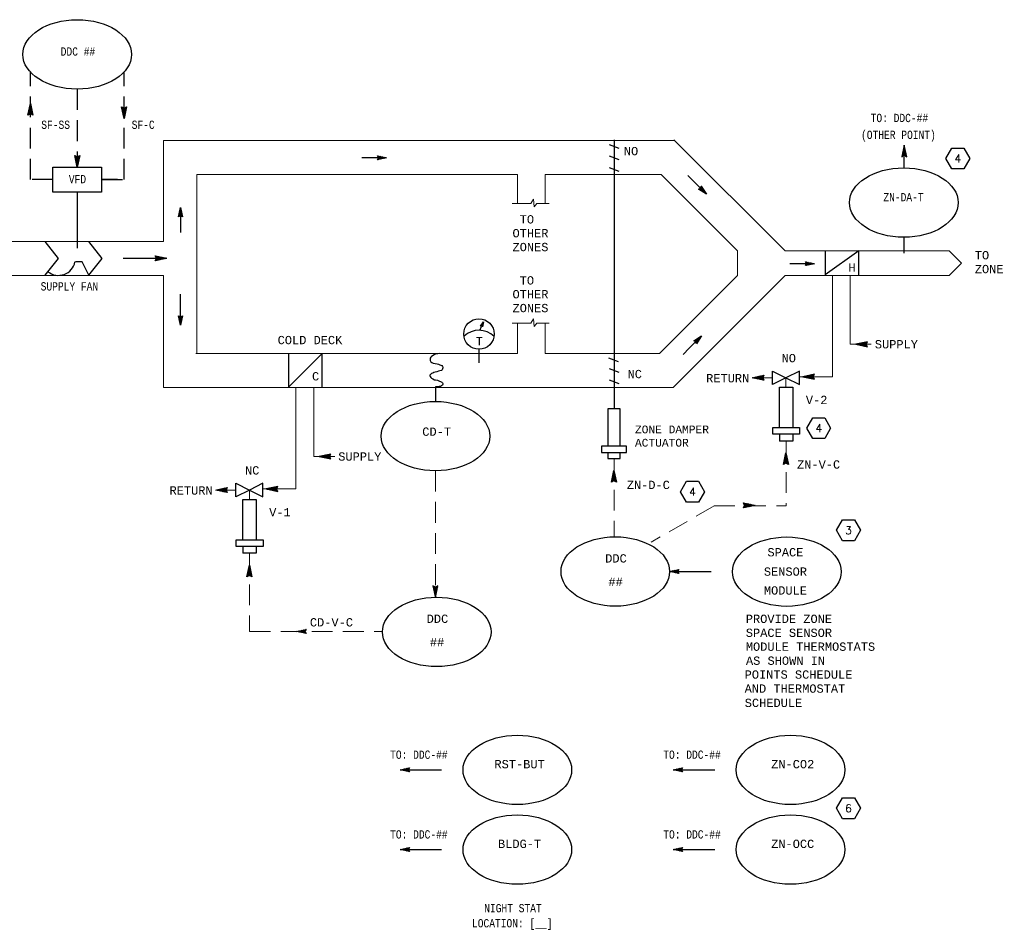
# Model space of a CAD drawing. Header units: inches. Extents: x 2.3 to 31, y 1.4 to 18.9.
# Tile 4 of 5: x 16.8 to 28.7, y 1.4 to 12.3. Entities that reach past the tile are written whole.
import ezdxf
from ezdxf.enums import TextEntityAlignment as Align

# ---------------------------------------------------------------- set-up
doc = ezdxf.new("R2010")
doc.units = ezdxf.units.IN
doc.header["$MEASUREMENT"] = 0
for name, pattern in [('DASHED', [0.75, 0.5, -0.25]), ('DASHED2', [0.375, 0.25, -0.125]), ('HIDDEN', [0.375, 0.25, -0.125])]:
    doc.linetypes.add(name, pattern=pattern)
doc.layers.get('0').update_dxf_attribs({"lineweight": 13})
for name, color, linetype, lineweight in [('G-Anno-Std-Text-Tag', 231, 'Continuous', 30), ('M-ANNO-SYMB', 6, 'Continuous', 30), ('M-ANNO-TEXT', 2, 'Continuous', 30), ('M-DIAG-GRPH', 6, 'Continuous', 13)]:
    doc.layers.add(name, color=color, linetype=linetype, lineweight=lineweight)
doc.styles.add('Annotative', font='simplex.shx', dxfattribs={"width": 0.85, "height": 0.125})
doc.styles.add('CONTROLTXT', font='monotxt.shx')

# ---------------------------------------------------------------- blocks, each defined once
blk = doc.blocks.new('_TagHexagon')
at = {"color": 0, "linetype": 'ByBlock', "flags": 128}
blk.add_lwpolyline([(-0.144, 0), (-0.072, 0.125), (0.072, 0.125), (0.144, 0), (0.072, -0.125), (-0.072, -0.125), (-0.144, 0)], close=True, dxfattribs=at)
at = {"color": 0, "style": 'Annotative'}
blk.add_attdef('TAGNUMBER', text='', height=0.0938, dxfattribs=at).set_placement((0, -0.047), align=Align.CENTER)

msp = doc.modelspace()

# ---------------------------------------------------------------- linework, layer by layer
at = {"layer": 'M-ANNO-SYMB', "linetype": 'HIDDEN'}
for p, q in [((16.922, 10.424), (16.922, 11.718)), ((18.049, 10.424), (18.049, 11.718)), ((17.485, 11.513), (17.485, 10.64)), ((17.191, 10.424), (16.922, 10.424)), ((17.97, 10.424), (17.779, 10.424)), ((17.779, 10.424), (18.049, 10.424))]:
    msp.add_line(p, q, dxfattribs=at)
at = {"layer": 'M-ANNO-SYMB', "linetype": 'Continuous'}
for p, q in [((16.892, 11.2), (16.922, 11.34)), ((16.938, 11.267), (16.898, 11.228)), ((16.936, 11.276), (16.901, 11.241)), ((16.934, 11.285), (16.904, 11.255)), ((16.932, 11.294), (16.907, 11.268)), ((16.944, 11.239), (16.908, 11.274)), ((16.93, 11.302), (16.91, 11.282)), ((16.941, 11.252), (16.91, 11.283)), ((16.938, 11.266), (16.912, 11.292)), ((16.928, 11.311), (16.913, 11.295)), ((16.935, 11.279), (16.914, 11.301)), ((16.927, 11.32), (16.916, 11.309)), ((16.932, 11.293), (16.916, 11.309)), ((16.925, 11.329), (16.918, 11.322)), ((16.929, 11.306), (16.918, 11.318)), ((16.927, 11.32), (16.919, 11.327)), ((16.923, 11.337), (16.921, 11.336)), ((16.924, 11.333), (16.921, 11.336)), ((16.922, 11.34), (16.952, 11.2)), ((18.019, 11.3), (18.049, 11.285)), ((18.049, 11.16), (18.019, 11.3)), ((18.02, 11.293), (18.024, 11.297)), ((18.021, 11.298), (18.068, 11.251)), ((18.021, 11.288), (18.066, 11.243)), ((18.022, 11.285), (18.031, 11.294)), ((18.024, 11.276), (18.038, 11.29)), ((18.024, 11.274), (18.064, 11.234)), ((18.026, 11.267), (18.045, 11.287)), ((18.027, 11.258), (18.059, 11.29)), ((18.029, 11.25), (18.078, 11.299)), ((18.031, 11.241), (18.075, 11.285)), ((18.033, 11.232), (18.073, 11.272)), ((18.042, 11.288), (18.07, 11.26)), ((18.079, 11.3), (18.049, 11.16)), ((18.049, 11.285), (18.079, 11.3)), ((18.054, 11.287), (18.072, 11.269)), ((18.061, 11.291), (18.074, 11.278)), ((18.068, 11.294), (18.076, 11.286)), ((18.075, 11.298), (18.078, 11.295)), ((16.941, 11.25), (16.892, 11.201)), ((16.922, 11.215), (16.892, 11.2)), ((16.896, 11.202), (16.893, 11.204)), ((16.94, 11.259), (16.895, 11.214)), ((16.903, 11.205), (16.895, 11.213)), ((16.91, 11.209), (16.897, 11.222)), ((16.917, 11.212), (16.899, 11.231)), ((16.928, 11.212), (16.901, 11.239)), ((16.95, 11.201), (16.903, 11.248)), ((16.95, 11.212), (16.904, 11.257)), ((16.947, 11.225), (16.906, 11.266)), ((16.943, 11.241), (16.912, 11.21)), ((16.952, 11.2), (16.922, 11.215)), ((16.945, 11.232), (16.926, 11.213)), ((16.947, 11.224), (16.933, 11.209)), ((16.949, 11.215), (16.94, 11.206)), ((16.951, 11.206), (16.947, 11.202)), ((18.027, 11.261), (18.063, 11.225)), ((18.03, 11.247), (18.061, 11.216)), ((18.033, 11.234), (18.059, 11.208)), ((18.035, 11.223), (18.07, 11.258)), ((18.036, 11.22), (18.057, 11.199)), ((18.037, 11.215), (18.067, 11.245)), ((18.038, 11.207), (18.055, 11.19)), ((18.039, 11.206), (18.064, 11.231)), ((18.041, 11.197), (18.061, 11.218)), ((18.041, 11.193), (18.053, 11.181)), ((18.042, 11.188), (18.058, 11.204)), ((18.044, 11.18), (18.055, 11.191)), ((18.044, 11.18), (18.051, 11.173)), ((18.046, 11.171), (18.052, 11.177)), ((18.047, 11.166), (18.049, 11.164)), ((18.048, 11.162), (18.049, 11.164)), ((23.891, 10.847), (24.01, 10.803)), ((23.951, 10.903), (23.951, 10.607)), ((27.447, 10.837), (27.417, 10.697)), ((27.434, 10.777), (27.455, 10.798)), ((27.436, 10.79), (27.453, 10.807)), ((27.439, 10.8), (27.459, 10.779)), ((27.477, 10.697), (27.447, 10.837)), ((17.455, 10.714), (17.485, 10.699)), ((17.485, 10.574), (17.455, 10.714)), ((17.457, 10.708), (17.46, 10.712)), ((17.458, 10.713), (17.505, 10.666)), ((17.458, 10.702), (17.503, 10.657)), ((17.459, 10.699), (17.467, 10.708)), ((17.46, 10.69), (17.475, 10.705)), ((17.461, 10.689), (17.501, 10.648)), ((17.462, 10.682), (17.482, 10.701)), ((17.464, 10.673), (17.496, 10.704)), ((17.464, 10.675), (17.499, 10.64)), ((17.466, 10.664), (17.515, 10.713)), ((17.468, 10.655), (17.512, 10.7)), ((17.47, 10.647), (17.509, 10.686)), ((17.479, 10.702), (17.507, 10.675)), ((17.515, 10.714), (17.485, 10.574)), ((17.485, 10.699), (17.515, 10.714)), ((17.49, 10.702), (17.509, 10.683)), ((17.498, 10.705), (17.511, 10.692)), ((17.505, 10.709), (17.513, 10.701)), ((17.512, 10.712), (17.514, 10.71)), ((21.101, 10.709), (21.102, 10.71)), ((21.107, 10.709), (21.144, 10.672)), ((21.107, 10.697), (21.116, 10.707)), ((21.107, 10.664), (21.144, 10.701)), ((21.107, 10.675), (21.116, 10.666)), ((21.112, 10.686), (21.13, 10.704)), ((21.112, 10.686), (21.13, 10.669)), ((21.128, 10.704), (21.158, 10.675)), ((21.128, 10.668), (21.158, 10.698)), ((21.15, 10.7), (21.171, 10.678)), ((21.15, 10.673), (21.171, 10.695)), ((21.171, 10.695), (21.185, 10.681)), ((21.171, 10.677), (21.185, 10.692)), ((21.193, 10.69), (21.199, 10.684)), ((21.193, 10.682), (21.199, 10.689)), ((23.891, 10.708), (24.01, 10.665)), ((27.417, 10.697), (27.447, 10.712)), ((27.418, 10.704), (27.422, 10.7)), ((27.419, 10.709), (27.464, 10.754)), ((27.419, 10.699), (27.466, 10.746)), ((27.42, 10.712), (27.429, 10.703)), ((27.422, 10.723), (27.462, 10.763)), ((27.422, 10.721), (27.436, 10.707)), ((27.424, 10.73), (27.443, 10.71)), ((27.425, 10.736), (27.461, 10.772)), ((27.425, 10.739), (27.457, 10.707)), ((27.427, 10.747), (27.476, 10.698)), ((27.428, 10.75), (27.459, 10.781)), ((27.429, 10.756), (27.473, 10.712)), ((27.431, 10.763), (27.457, 10.789)), ((27.431, 10.765), (27.471, 10.725)), ((27.433, 10.774), (27.468, 10.739)), ((27.435, 10.782), (27.465, 10.752)), ((27.437, 10.791), (27.462, 10.766)), ((27.44, 10.709), (27.468, 10.737)), ((27.447, 10.712), (27.477, 10.697)), ((27.452, 10.71), (27.47, 10.728)), ((27.459, 10.706), (27.472, 10.719)), ((27.466, 10.703), (27.474, 10.711)), ((27.473, 10.699), (27.476, 10.702)), ((17.467, 10.662), (17.498, 10.631)), ((17.469, 10.648), (17.496, 10.622)), ((17.472, 10.638), (17.507, 10.673)), ((17.472, 10.635), (17.494, 10.613)), ((17.474, 10.629), (17.504, 10.659)), ((17.475, 10.621), (17.501, 10.646)), ((17.475, 10.621), (17.492, 10.605)), ((17.477, 10.612), (17.498, 10.632)), ((17.478, 10.608), (17.49, 10.596)), ((17.479, 10.603), (17.495, 10.619)), ((17.481, 10.594), (17.492, 10.605)), ((17.481, 10.594), (17.488, 10.587)), ((17.483, 10.586), (17.489, 10.592)), ((17.484, 10.581), (17.486, 10.579)), ((17.485, 10.577), (17.486, 10.578)), ((21.101, 10.664), (21.102, 10.663)), ((23.891, 10.569), (24.01, 10.525)), ((24.993, 10.319), (24.993, 10.294)), ((24.993, 10.319), (25.018, 10.319)), ((24.997, 10.331), (25.01, 10.331)), ((25.002, 10.343), (25.003, 10.343)), ((25.005, 10.339), (25.005, 10.286)), ((25.017, 10.32), (25.017, 10.279)), ((17.485, 10.274), (17.485, 9.597)), ((24.97, 10.311), (24.97, 10.309)), ((24.974, 10.307), (25.026, 10.307)), ((24.982, 10.315), (24.982, 10.302)), ((24.992, 10.295), (25.034, 10.295)), ((25.01, 10.283), (25.041, 10.283)), ((25.029, 10.302), (25.029, 10.271)), ((25.029, 10.271), (25.049, 10.271)), ((25.041, 10.283), (25.041, 10.263)), ((25.047, 10.259), (25.057, 10.259)), ((25.053, 10.265), (25.053, 10.255)), ((18.708, 9.975), (18.707, 9.976)), ((18.708, 9.981), (18.745, 10.018)), ((18.719, 9.981), (18.71, 9.99)), ((18.712, 10.002), (18.742, 10.032)), ((18.73, 9.986), (18.713, 10.004)), ((18.753, 9.981), (18.716, 10.018)), ((18.717, 10.024), (18.739, 10.046)), ((18.748, 10.002), (18.719, 10.032)), ((18.722, 10.045), (18.736, 10.059)), ((18.744, 10.024), (18.722, 10.046)), ((18.739, 10.045), (18.725, 10.059)), ((18.726, 10.067), (18.733, 10.073)), ((18.735, 10.067), (18.728, 10.073)), ((18.73, 9.986), (18.748, 10.004)), ((18.742, 9.981), (18.751, 9.99)), ((18.753, 9.975), (18.754, 9.976)), ((27.44, 9.729), (27.44, 9.539)), ((17.093, 9.677), (17.255, 9.474)), ((17.787, 9.474), (17.625, 9.677)), ((18.438, 9.476), (18.423, 9.506)), ((18.423, 9.506), (18.563, 9.476)), ((18.473, 9.457), (18.424, 9.506)), ((18.425, 9.502), (18.428, 9.505)), ((18.425, 9.448), (18.472, 9.495)), ((18.429, 9.495), (18.437, 9.503)), ((18.432, 9.488), (18.445, 9.501)), ((18.435, 9.47), (18.463, 9.497)), ((18.435, 9.448), (18.48, 9.494)), ((18.436, 9.481), (18.454, 9.499)), ((18.482, 9.458), (18.438, 9.503)), ((18.449, 9.451), (18.489, 9.492)), ((18.491, 9.46), (18.451, 9.5)), ((18.462, 9.454), (18.498, 9.49)), ((18.5, 9.462), (18.465, 9.497)), ((18.476, 9.457), (18.507, 9.488)), ((18.508, 9.464), (18.478, 9.494)), ((18.517, 9.466), (18.492, 9.491)), ((18.526, 9.468), (18.505, 9.488)), ((26.493, 9.565), (26.493, 9.272)), ((17.255, 9.474), (17.093, 9.272)), ((17.544, 9.434), (17.463, 9.434)), ((17.625, 9.272), (17.544, 9.434)), ((17.625, 9.272), (17.787, 9.474)), ((18.037, 9.476), (18.482, 9.476)), ((18.118, 9.476), (18.563, 9.476)), ((18.423, 9.446), (18.438, 9.476)), ((18.563, 9.476), (18.423, 9.446)), ((18.43, 9.447), (18.426, 9.451)), ((18.438, 9.449), (18.429, 9.458)), ((18.465, 9.455), (18.433, 9.486)), ((18.447, 9.451), (18.433, 9.465)), ((18.456, 9.453), (18.436, 9.472)), ((18.489, 9.46), (18.515, 9.486)), ((18.503, 9.463), (18.524, 9.484)), ((18.516, 9.466), (18.533, 9.482)), ((18.534, 9.47), (18.519, 9.485)), ((18.53, 9.469), (18.541, 9.48)), ((18.543, 9.471), (18.532, 9.482)), ((18.543, 9.471), (18.55, 9.479)), ((18.552, 9.473), (18.546, 9.48)), ((18.557, 9.474), (18.559, 9.477)), ((18.561, 9.475), (18.559, 9.477)), ((26.256, 9.434), (26.258, 9.435)), ((26.256, 9.389), (26.258, 9.388)), ((26.262, 9.434), (26.299, 9.397)), ((26.262, 9.422), (26.271, 9.432)), ((26.262, 9.389), (26.299, 9.426)), ((26.262, 9.4), (26.271, 9.391)), ((26.268, 9.411), (26.285, 9.429)), ((26.268, 9.411), (26.285, 9.394)), ((26.283, 9.429), (26.313, 9.4)), ((26.283, 9.394), (26.313, 9.423)), ((26.305, 9.425), (26.327, 9.403)), ((26.305, 9.398), (26.327, 9.42)), ((26.326, 9.42), (26.341, 9.406)), ((26.326, 9.402), (26.341, 9.417)), ((26.348, 9.415), (26.355, 9.409)), ((26.348, 9.407), (26.355, 9.414)), ((18.708, 8.783), (18.707, 8.782)), ((18.708, 8.777), (18.745, 8.74)), ((18.719, 8.777), (18.71, 8.768)), ((18.753, 8.777), (18.716, 8.74)), ((18.742, 8.777), (18.751, 8.768)), ((18.753, 8.783), (18.754, 8.782)), ((18.712, 8.756), (18.742, 8.726)), ((18.73, 8.772), (18.713, 8.754)), ((18.717, 8.734), (18.739, 8.713)), ((18.748, 8.756), (18.719, 8.726)), ((18.744, 8.734), (18.722, 8.713)), ((18.722, 8.713), (18.736, 8.698)), ((18.739, 8.713), (18.725, 8.698)), ((18.726, 8.691), (18.733, 8.685)), ((18.735, 8.691), (18.728, 8.685)), ((18.73, 8.772), (18.748, 8.754)), ((22.342, 8.66), (22.379, 8.71)), ((22.357, 8.661), (22.342, 8.66)), ((22.371, 8.671), (22.343, 8.66)), ((22.372, 8.675), (22.346, 8.665)), ((22.348, 8.66), (22.346, 8.665)), ((22.351, 8.66), (22.348, 8.668)), ((22.372, 8.679), (22.35, 8.67)), ((22.354, 8.66), (22.35, 8.671)), ((22.37, 8.667), (22.352, 8.66)), ((22.373, 8.682), (22.353, 8.675)), ((22.359, 8.658), (22.353, 8.674)), ((22.365, 8.65), (22.355, 8.677)), ((22.374, 8.686), (22.357, 8.68)), ((22.367, 8.654), (22.357, 8.68)), ((22.366, 8.649), (22.357, 8.661)), ((22.369, 8.663), (22.358, 8.659)), ((22.375, 8.69), (22.36, 8.684)), ((22.369, 8.66), (22.36, 8.684)), ((22.368, 8.66), (22.36, 8.656)), ((22.37, 8.666), (22.362, 8.687)), ((22.376, 8.694), (22.364, 8.689)), ((22.371, 8.672), (22.364, 8.69)), ((22.379, 8.71), (22.366, 8.649)), ((22.377, 8.698), (22.367, 8.694)), ((22.372, 8.678), (22.367, 8.693)), ((22.374, 8.684), (22.369, 8.696)), ((22.377, 8.701), (22.371, 8.699)), ((22.375, 8.69), (22.371, 8.699)), ((22.376, 8.696), (22.373, 8.702)), ((22.368, 8.656), (22.362, 8.654)), ((22.367, 8.652), (22.365, 8.651)), ((24.912, 8.481), (24.912, 8.482)), ((24.915, 8.484), (24.968, 8.484)), ((24.924, 8.476), (24.924, 8.49)), ((24.934, 8.496), (24.976, 8.496)), ((24.935, 8.473), (24.935, 8.497)), ((24.935, 8.473), (24.96, 8.473)), ((24.939, 8.461), (24.952, 8.461)), ((24.943, 8.449), (24.945, 8.449)), ((24.947, 8.453), (24.947, 8.505)), ((24.952, 8.508), (24.983, 8.508)), ((24.959, 8.471), (24.959, 8.513)), ((24.971, 8.489), (24.971, 8.521)), ((24.971, 8.52), (24.991, 8.52)), ((24.983, 8.508), (24.983, 8.528)), ((24.989, 8.532), (24.999, 8.532)), ((24.995, 8.526), (24.995, 8.536)), ((27.002, 8.471), (26.862, 8.441)), ((26.862, 8.441), (27.002, 8.411)), ((26.865, 8.44), (26.866, 8.442)), ((26.869, 8.439), (26.867, 8.442)), ((26.874, 8.438), (26.88, 8.445)), ((26.883, 8.437), (26.875, 8.444)), ((26.882, 8.437), (26.893, 8.448)), ((26.896, 8.434), (26.884, 8.446)), ((26.891, 8.435), (26.907, 8.45)), ((26.91, 8.431), (26.893, 8.447)), ((26.9, 8.433), (26.92, 8.453)), ((26.923, 8.428), (26.902, 8.449)), ((26.909, 8.431), (26.934, 8.456)), ((26.937, 8.425), (26.91, 8.451)), ((26.917, 8.429), (26.947, 8.459)), ((26.95, 8.422), (26.919, 8.453)), ((26.926, 8.427), (26.961, 8.462)), ((26.964, 8.419), (26.928, 8.455)), ((26.935, 8.425), (26.974, 8.465)), ((26.977, 8.416), (26.937, 8.457)), ((26.944, 8.424), (26.988, 8.468)), ((26.991, 8.413), (26.945, 8.459)), ((26.952, 8.422), (27.001, 8.471)), ((27.001, 8.414), (26.954, 8.461)), ((26.961, 8.42), (26.992, 8.451)), ((26.99, 8.435), (26.963, 8.462)), ((26.97, 8.418), (26.989, 8.437)), ((26.99, 8.446), (26.971, 8.464)), ((26.979, 8.416), (26.993, 8.43)), ((26.993, 8.453), (26.98, 8.466)), ((26.987, 8.441), (27.002, 8.471)), ((27.002, 8.411), (26.987, 8.441)), ((26.987, 8.414), (26.996, 8.423)), ((26.997, 8.46), (26.989, 8.468)), ((27, 8.467), (26.998, 8.47)), ((20.03, 8.329), (20.03, 7.92)), ((26.996, 8.412), (27, 8.416)), ((23.883, 8.276), (24.002, 8.233)), ((23.951, 8.226), (23.951, 7.93)), ((23.891, 8.148), (24.01, 8.104)), ((25.616, 8.037), (25.756, 8.067)), ((25.744, 8.065), (25.699, 8.019)), ((25.755, 8.065), (25.708, 8.018)), ((25.756, 8.067), (25.741, 8.037)), ((25.75, 8.066), (25.753, 8.062)), ((26.365, 8.079), (26.225, 8.049)), ((26.272, 8.039), (26.297, 8.065)), ((26.28, 8.037), (26.31, 8.067)), ((26.289, 8.036), (26.324, 8.07)), ((26.298, 8.034), (26.337, 8.073)), ((26.34, 8.025), (26.299, 8.065)), ((26.306, 8.032), (26.351, 8.076)), ((26.354, 8.022), (26.308, 8.067)), ((26.315, 8.03), (26.364, 8.079)), ((26.364, 8.022), (26.317, 8.069)), ((26.353, 8.043), (26.326, 8.071)), ((26.353, 8.054), (26.334, 8.073)), ((26.356, 8.061), (26.343, 8.074)), ((26.35, 8.049), (26.365, 8.079)), ((26.36, 8.068), (26.352, 8.076)), ((26.363, 8.075), (26.361, 8.078)), ((23.891, 8.011), (24.01, 7.967)), ((25.756, 8.007), (25.616, 8.037)), ((25.619, 8.038), (25.62, 8.036)), ((25.623, 8.039), (25.62, 8.036)), ((25.627, 8.04), (25.634, 8.033)), ((25.636, 8.042), (25.629, 8.034)), ((25.636, 8.042), (25.647, 8.031)), ((25.65, 8.044), (25.638, 8.033)), ((25.645, 8.043), (25.661, 8.028)), ((25.663, 8.047), (25.646, 8.031)), ((25.654, 8.045), (25.674, 8.025)), ((25.677, 8.05), (25.655, 8.029)), ((25.662, 8.047), (25.688, 8.022)), ((25.69, 8.053), (25.664, 8.027)), ((25.671, 8.049), (25.701, 8.019)), ((25.704, 8.056), (25.673, 8.025)), ((25.68, 8.051), (25.715, 8.016)), ((25.717, 8.059), (25.681, 8.023)), ((25.688, 8.053), (25.728, 8.013)), ((25.731, 8.062), (25.69, 8.021)), ((25.697, 8.055), (25.742, 8.01)), ((25.706, 8.056), (25.755, 8.007)), ((25.715, 8.058), (25.746, 8.027)), ((25.744, 8.043), (25.716, 8.016)), ((25.723, 8.06), (25.743, 8.041)), ((25.743, 8.032), (25.725, 8.014)), ((25.732, 8.062), (25.746, 8.048)), ((25.747, 8.025), (25.734, 8.012)), ((25.741, 8.064), (25.75, 8.055)), ((25.741, 8.037), (25.756, 8.007)), ((25.751, 8.018), (25.743, 8.01)), ((25.754, 8.011), (25.751, 8.008)), ((26.225, 8.049), (26.365, 8.019)), ((26.228, 8.049), (26.229, 8.05)), ((26.232, 8.048), (26.23, 8.05)), ((26.237, 8.047), (26.243, 8.053)), ((26.245, 8.045), (26.238, 8.052)), ((26.245, 8.045), (26.256, 8.056)), ((26.259, 8.042), (26.247, 8.054)), ((26.254, 8.043), (26.27, 8.059)), ((26.272, 8.039), (26.256, 8.056)), ((26.263, 8.041), (26.283, 8.062)), ((26.286, 8.036), (26.264, 8.058)), ((26.299, 8.033), (26.273, 8.059)), ((26.313, 8.03), (26.282, 8.061)), ((26.326, 8.027), (26.291, 8.063)), ((26.324, 8.028), (26.355, 8.059)), ((26.333, 8.026), (26.352, 8.046)), ((26.341, 8.024), (26.356, 8.038)), ((26.365, 8.019), (26.35, 8.049)), ((26.35, 8.022), (26.359, 8.031)), ((26.359, 8.021), (26.363, 8.024)), ((25.862, 7.438), (26.186, 7.438)), ((25.862, 7.356), (25.862, 7.438)), ((25.943, 7.356), (25.862, 7.356)), ((26.186, 7.356), (25.943, 7.356)), ((25.943, 7.356), (25.943, 7.275)), ((26.105, 7.356), (26.105, 7.275)), ((26.186, 7.438), (26.186, 7.356)), ((26.105, 7.275), (25.943, 7.275)), ((20.539, 7.119), (20.399, 7.089)), ((20.48, 7.072), (20.525, 7.116)), ((20.489, 7.07), (20.538, 7.119)), ((20.524, 7.089), (20.539, 7.119)), ((20.534, 7.108), (20.526, 7.116)), ((20.537, 7.116), (20.535, 7.118)), ((20.399, 7.089), (20.539, 7.059)), ((20.402, 7.089), (20.403, 7.09)), ((20.406, 7.088), (20.403, 7.09)), ((20.41, 7.087), (20.417, 7.093)), ((20.419, 7.085), (20.412, 7.092)), ((20.419, 7.085), (20.43, 7.096)), ((20.433, 7.082), (20.421, 7.094)), ((20.428, 7.083), (20.444, 7.099)), ((20.446, 7.079), (20.43, 7.096)), ((20.437, 7.081), (20.457, 7.102)), ((20.46, 7.076), (20.438, 7.098)), ((20.445, 7.079), (20.471, 7.105)), ((20.473, 7.073), (20.447, 7.1)), ((20.454, 7.078), (20.484, 7.108)), ((20.487, 7.071), (20.456, 7.101)), ((20.463, 7.076), (20.498, 7.11)), ((20.5, 7.068), (20.465, 7.103)), ((20.472, 7.074), (20.511, 7.113)), ((20.514, 7.065), (20.473, 7.105)), ((20.527, 7.062), (20.482, 7.107)), ((20.538, 7.062), (20.491, 7.109)), ((20.498, 7.068), (20.529, 7.099)), ((20.527, 7.083), (20.5, 7.111)), ((20.507, 7.066), (20.526, 7.086)), ((20.527, 7.094), (20.508, 7.113)), ((20.515, 7.064), (20.53, 7.079)), ((20.53, 7.101), (20.517, 7.115)), ((20.539, 7.059), (20.524, 7.089)), ((20.524, 7.063), (20.533, 7.071)), ((20.533, 7.061), (20.537, 7.064)), ((19.153, 6.685), (19.293, 6.716)), ((19.293, 6.655), (19.153, 6.685)), ((19.155, 6.686), (19.157, 6.685)), ((19.159, 6.687), (19.157, 6.685)), ((19.164, 6.688), (19.17, 6.682)), ((19.173, 6.69), (19.166, 6.683)), ((19.173, 6.69), (19.184, 6.679)), ((19.186, 6.693), (19.175, 6.681)), ((19.182, 6.692), (19.197, 6.676)), ((19.2, 6.696), (19.183, 6.679)), ((19.19, 6.693), (19.211, 6.673)), ((19.213, 6.698), (19.192, 6.677)), ((19.199, 6.695), (19.224, 6.67)), ((19.227, 6.701), (19.201, 6.675)), ((19.208, 6.697), (19.238, 6.667)), ((19.24, 6.704), (19.209, 6.673)), ((19.216, 6.699), (19.251, 6.664)), ((19.254, 6.707), (19.218, 6.671)), ((19.225, 6.701), (19.265, 6.661)), ((19.267, 6.71), (19.227, 6.67)), ((19.234, 6.703), (19.278, 6.659)), ((19.281, 6.713), (19.236, 6.668)), ((19.243, 6.705), (19.292, 6.656)), ((19.291, 6.713), (19.244, 6.666)), ((19.251, 6.707), (19.283, 6.675)), ((19.281, 6.692), (19.253, 6.664)), ((19.26, 6.709), (19.28, 6.689)), ((19.28, 6.68), (19.262, 6.662)), ((19.269, 6.71), (19.283, 6.696)), ((19.284, 6.673), (19.271, 6.66)), ((19.293, 6.716), (19.278, 6.685)), ((19.278, 6.712), (19.287, 6.703)), ((19.278, 6.685), (19.293, 6.655)), ((19.287, 6.666), (19.279, 6.658)), ((19.286, 6.714), (19.29, 6.71)), ((19.291, 6.659), (19.288, 6.656)), ((19.902, 6.728), (19.762, 6.698)), ((19.762, 6.698), (19.902, 6.668)), ((19.765, 6.697), (19.766, 6.698)), ((19.769, 6.696), (19.766, 6.698)), ((19.773, 6.695), (19.78, 6.701)), ((19.782, 6.693), (19.775, 6.7)), ((19.782, 6.693), (19.793, 6.704)), ((19.796, 6.69), (19.784, 6.702)), ((19.791, 6.691), (19.807, 6.707)), ((19.809, 6.687), (19.793, 6.704)), ((19.8, 6.69), (19.82, 6.71)), ((19.823, 6.685), (19.801, 6.706)), ((19.808, 6.688), (19.834, 6.713)), ((19.836, 6.682), (19.81, 6.708)), ((19.817, 6.686), (19.847, 6.716)), ((19.85, 6.679), (19.819, 6.71)), ((19.826, 6.684), (19.861, 6.719)), ((19.863, 6.676), (19.828, 6.712)), ((19.835, 6.682), (19.874, 6.722)), ((19.877, 6.673), (19.836, 6.713)), ((19.843, 6.68), (19.888, 6.724)), ((19.89, 6.67), (19.845, 6.715)), ((19.852, 6.678), (19.901, 6.727)), ((19.901, 6.67), (19.854, 6.717)), ((19.861, 6.676), (19.892, 6.708)), ((19.89, 6.691), (19.862, 6.719)), ((19.87, 6.675), (19.889, 6.694)), ((19.89, 6.703), (19.871, 6.721)), ((19.878, 6.673), (19.892, 6.687)), ((19.893, 6.71), (19.88, 6.723)), ((19.887, 6.698), (19.902, 6.728)), ((19.902, 6.668), (19.887, 6.698)), ((19.887, 6.671), (19.896, 6.68)), ((19.897, 6.717), (19.889, 6.725)), ((19.896, 6.669), (19.9, 6.673)), ((19.9, 6.724), (19.897, 6.727)), ((25.509, 6.53), (25.649, 6.5)), ((25.524, 6.5), (25.509, 6.53)), ((25.559, 6.481), (25.51, 6.53)), ((25.511, 6.527), (25.514, 6.529)), ((25.515, 6.52), (25.523, 6.528)), ((25.518, 6.513), (25.532, 6.526)), ((25.522, 6.505), (25.54, 6.524)), ((25.568, 6.483), (25.524, 6.527)), ((25.577, 6.485), (25.537, 6.524)), ((25.649, 6.5), (25.509, 6.47)), ((25.509, 6.47), (25.524, 6.5)), ((25.511, 6.473), (25.558, 6.52)), ((25.516, 6.472), (25.512, 6.476)), ((25.524, 6.474), (25.516, 6.483)), ((25.551, 6.479), (25.519, 6.511)), ((25.533, 6.476), (25.519, 6.49)), ((25.521, 6.494), (25.549, 6.522)), ((25.521, 6.473), (25.566, 6.518)), ((25.542, 6.477), (25.523, 6.497)), ((25.535, 6.476), (25.575, 6.516)), ((25.548, 6.479), (25.584, 6.514)), ((25.586, 6.487), (25.551, 6.522)), ((25.562, 6.482), (25.593, 6.513)), ((25.594, 6.489), (25.564, 6.519)), ((25.575, 6.485), (25.601, 6.511)), ((25.603, 6.491), (25.578, 6.516)), ((25.589, 6.487), (25.61, 6.509)), ((25.612, 6.492), (25.591, 6.513)), ((25.602, 6.49), (25.619, 6.507)), ((25.621, 6.494), (25.605, 6.51)), ((25.616, 6.493), (25.628, 6.505)), ((25.629, 6.496), (25.618, 6.507)), ((25.629, 6.496), (25.636, 6.503)), ((25.638, 6.498), (25.632, 6.504)), ((25.643, 6.499), (25.645, 6.501)), ((25.647, 6.5), (25.645, 6.501)), ((19.399, 6.086), (19.723, 6.086)), ((19.399, 6.005), (19.399, 6.086)), ((19.723, 6.086), (19.723, 6.005)), ((19.48, 6.005), (19.399, 6.005)), ((19.723, 6.005), (19.48, 6.005)), ((19.48, 6.005), (19.48, 5.924)), ((19.642, 6.005), (19.642, 5.924)), ((19.642, 5.924), (19.48, 5.924)), ((24.64, 5.708), (24.633, 5.701)), ((24.64, 5.699), (24.633, 5.706)), ((24.661, 5.712), (24.647, 5.698)), ((24.661, 5.695), (24.647, 5.709)), ((24.683, 5.717), (24.66, 5.695)), ((24.683, 5.69), (24.66, 5.712)), ((24.704, 5.721), (24.674, 5.692)), ((24.704, 5.685), (24.674, 5.715)), ((24.725, 5.726), (24.688, 5.689)), ((24.725, 5.681), (24.688, 5.718)), ((24.72, 5.703), (24.702, 5.721)), ((24.72, 5.703), (24.702, 5.686)), ((24.725, 5.715), (24.716, 5.724)), ((24.731, 5.726), (24.73, 5.727)), ((24.725, 5.692), (24.716, 5.683)), ((24.731, 5.681), (24.73, 5.68)), ((21.769, 5.532), (21.799, 5.392)), ((21.799, 5.517), (21.769, 5.532)), ((21.818, 5.482), (21.769, 5.531)), ((21.773, 5.53), (21.77, 5.527)), ((21.78, 5.526), (21.772, 5.518)), ((21.817, 5.473), (21.772, 5.517)), ((21.787, 5.523), (21.774, 5.51)), ((21.815, 5.464), (21.775, 5.504)), ((21.794, 5.519), (21.776, 5.501)), ((21.805, 5.52), (21.778, 5.492)), ((21.813, 5.455), (21.778, 5.49)), ((21.827, 5.53), (21.78, 5.483)), ((21.827, 5.52), (21.781, 5.475)), ((21.811, 5.447), (21.781, 5.477)), ((21.824, 5.506), (21.783, 5.466)), ((21.809, 5.438), (21.784, 5.463)), ((21.821, 5.493), (21.785, 5.457)), ((21.818, 5.479), (21.787, 5.448)), ((21.82, 5.49), (21.789, 5.522)), ((21.815, 5.466), (21.789, 5.44)), ((21.799, 5.392), (21.829, 5.532)), ((21.829, 5.532), (21.799, 5.517)), ((21.822, 5.499), (21.803, 5.519)), ((21.824, 5.508), (21.81, 5.522)), ((21.826, 5.517), (21.817, 5.526)), ((21.828, 5.525), (21.824, 5.529)), ((21.807, 5.429), (21.787, 5.45)), ((21.805, 5.421), (21.79, 5.436)), ((21.812, 5.452), (21.791, 5.431)), ((21.809, 5.439), (21.793, 5.422)), ((21.804, 5.412), (21.793, 5.423)), ((21.806, 5.425), (21.795, 5.414)), ((21.802, 5.403), (21.795, 5.409)), ((21.804, 5.412), (21.796, 5.405)), ((21.801, 5.398), (21.798, 5.396)), ((21.8, 5.394), (21.798, 5.396)), ((20.149, 4.987), (20.143, 4.98)), ((20.149, 4.978), (20.143, 4.985)), ((20.171, 4.991), (20.157, 4.977)), ((20.171, 4.974), (20.157, 4.988)), ((20.192, 4.996), (20.17, 4.974)), ((20.192, 4.969), (20.17, 4.991)), ((20.214, 5), (20.184, 4.971)), ((20.214, 4.965), (20.184, 4.994)), ((20.235, 5.005), (20.198, 4.968)), ((20.235, 4.96), (20.198, 4.997)), ((20.23, 4.982), (20.212, 5)), ((20.23, 4.982), (20.212, 4.965)), ((20.235, 4.994), (20.226, 5.003)), ((20.241, 5.005), (20.24, 5.006)), ((20.235, 4.971), (20.226, 4.962)), ((20.241, 4.96), (20.24, 4.959)), ((21.436, 3.329), (21.414, 3.307)), ((21.436, 3.303), (21.414, 3.324)), ((21.458, 3.334), (21.428, 3.304)), ((21.458, 3.298), (21.428, 3.327)), ((21.479, 3.338), (21.442, 3.301)), ((21.479, 3.293), (21.442, 3.33)), ((21.474, 3.316), (21.456, 3.333)), ((21.479, 3.327), (21.47, 3.336)), ((21.485, 3.338), (21.484, 3.339)), ((24.705, 3.324), (24.691, 3.31)), ((24.705, 3.307), (24.691, 3.321)), ((24.726, 3.329), (24.704, 3.307)), ((24.726, 3.303), (24.704, 3.324)), ((24.748, 3.334), (24.718, 3.304)), ((24.748, 3.298), (24.718, 3.327)), ((24.769, 3.338), (24.732, 3.301)), ((24.769, 3.293), (24.732, 3.33)), ((24.764, 3.316), (24.746, 3.333)), ((24.769, 3.327), (24.76, 3.336)), ((24.775, 3.338), (24.774, 3.339)), ((21.474, 3.316), (21.456, 3.298)), ((21.479, 3.304), (21.47, 3.295)), ((21.485, 3.293), (21.484, 3.292)), ((24.684, 3.32), (24.677, 3.313)), ((24.684, 3.311), (24.677, 3.318)), ((24.764, 3.316), (24.746, 3.298)), ((24.769, 3.304), (24.76, 3.295)), ((24.775, 3.293), (24.774, 3.292)), ((21.458, 2.374), (21.428, 2.344)), ((21.479, 2.378), (21.442, 2.341)), ((21.474, 2.356), (21.456, 2.374)), ((21.479, 2.367), (21.47, 2.377)), ((21.485, 2.378), (21.484, 2.38)), ((24.748, 2.374), (24.718, 2.344)), ((24.769, 2.378), (24.732, 2.341)), ((24.764, 2.356), (24.746, 2.374)), ((24.769, 2.367), (24.76, 2.377)), ((24.775, 2.378), (24.774, 2.38)), ((21.436, 2.37), (21.414, 2.347)), ((21.436, 2.343), (21.414, 2.365)), ((21.458, 2.338), (21.428, 2.368)), ((21.479, 2.334), (21.442, 2.371)), ((21.474, 2.356), (21.456, 2.339)), ((21.479, 2.345), (21.47, 2.336)), ((21.485, 2.334), (21.484, 2.333)), ((24.684, 2.36), (24.677, 2.353)), ((24.684, 2.352), (24.677, 2.359)), ((24.705, 2.365), (24.691, 2.35)), ((24.705, 2.347), (24.691, 2.362)), ((24.726, 2.37), (24.704, 2.347)), ((24.726, 2.343), (24.704, 2.365)), ((24.748, 2.338), (24.718, 2.368)), ((24.769, 2.334), (24.732, 2.371)), ((24.764, 2.356), (24.746, 2.339)), ((24.769, 2.345), (24.76, 2.336)), ((24.775, 2.334), (24.774, 2.333))]:
    msp.add_line(p, q, dxfattribs=at)
at = {"layer": 'M-ANNO-SYMB'}
for p, q in [((27.447, 10.565), (27.447, 10.698)), ((23.951, 10.607), (23.951, 8.226)), ((22.333, 8.606), (22.354, 8.655)), ((21.8, 7.928), (21.8, 7.751)), ((23.951, 7.93), (23.951, 7.662)), ((26.024, 7.121), (26.018, 7.115)), ((26.026, 7.112), (26.019, 7.12)), ((26.023, 7.13), (26.021, 7.129)), ((26.023, 7.126), (26.021, 7.128)), ((26.041, 7.043), (25.992, 6.994)), ((25.996, 6.995), (25.993, 6.997)), ((26.039, 7.051), (25.995, 7.007)), ((26.003, 6.998), (25.995, 7.006)), ((26.01, 7.002), (25.997, 7.015)), ((26.037, 7.06), (25.998, 7.021)), ((26.017, 7.005), (25.999, 7.024)), ((26.028, 7.005), (26, 7.032)), ((26.036, 7.069), (26.001, 7.034)), ((26.049, 6.994), (26.002, 7.041)), ((26.034, 7.078), (26.004, 7.048)), ((26.049, 7.004), (26.004, 7.05)), ((26.047, 7.018), (26.006, 7.058)), ((26.032, 7.086), (26.007, 7.061)), ((26.044, 7.031), (26.008, 7.067)), ((26.03, 7.095), (26.009, 7.075)), ((26.041, 7.045), (26.01, 7.076)), ((26.028, 7.104), (26.012, 7.088)), ((26.038, 7.058), (26.012, 7.085)), ((26.043, 7.034), (26.012, 7.003)), ((26.035, 7.072), (26.014, 7.093)), ((26.026, 7.113), (26.015, 7.102)), ((26.032, 7.085), (26.015, 7.102)), ((26.029, 7.099), (26.017, 7.111)), ((26.045, 7.025), (26.026, 7.006)), ((26.047, 7.016), (26.033, 7.002)), ((26.049, 7.008), (26.04, 6.999)), ((26.051, 6.999), (26.047, 6.995)), ((23.957, 6.883), (23.936, 6.862)), ((23.955, 6.891), (23.939, 6.876)), ((23.962, 6.859), (23.94, 6.881)), ((23.953, 6.9), (23.942, 6.889)), ((23.959, 6.873), (23.942, 6.89)), ((23.956, 6.886), (23.944, 6.898)), ((23.951, 6.909), (23.945, 6.903)), ((23.953, 6.9), (23.946, 6.907)), ((23.949, 6.918), (23.948, 6.916)), ((23.95, 6.913), (23.948, 6.916)), ((23.968, 6.83), (23.919, 6.781)), ((23.922, 6.782), (23.92, 6.785)), ((23.929, 6.786), (23.921, 6.794)), ((23.966, 6.839), (23.922, 6.795)), ((23.936, 6.789), (23.923, 6.802)), ((23.964, 6.848), (23.925, 6.808)), ((23.944, 6.793), (23.925, 6.811)), ((23.962, 6.856), (23.927, 6.822)), ((23.955, 6.792), (23.927, 6.82)), ((23.976, 6.782), (23.929, 6.828)), ((23.96, 6.865), (23.93, 6.835)), ((23.976, 6.792), (23.931, 6.837)), ((23.958, 6.874), (23.933, 6.849)), ((23.973, 6.805), (23.933, 6.846)), ((23.97, 6.819), (23.935, 6.855)), ((23.967, 6.832), (23.936, 6.863)), ((23.964, 6.846), (23.938, 6.872)), ((23.97, 6.821), (23.938, 6.79)), ((23.972, 6.813), (23.952, 6.793)), ((23.973, 6.804), (23.959, 6.79)), ((23.975, 6.795), (23.966, 6.786)), ((23.977, 6.786), (23.973, 6.783)), ((19.576, 5.7), (19.532, 5.655)), ((19.574, 5.708), (19.535, 5.669)), ((19.572, 5.717), (19.538, 5.682)), ((19.571, 5.726), (19.541, 5.696)), ((19.586, 5.653), (19.541, 5.698)), ((19.569, 5.735), (19.543, 5.709)), ((19.583, 5.666), (19.543, 5.707)), ((19.581, 5.68), (19.545, 5.715)), ((19.567, 5.743), (19.546, 5.723)), ((19.578, 5.693), (19.547, 5.724)), ((19.565, 5.752), (19.549, 5.736)), ((19.575, 5.707), (19.549, 5.733)), ((19.572, 5.72), (19.55, 5.742)), ((19.563, 5.761), (19.552, 5.75)), ((19.569, 5.734), (19.552, 5.751)), ((19.566, 5.747), (19.554, 5.759)), ((19.561, 5.77), (19.555, 5.763)), ((19.563, 5.761), (19.556, 5.768)), ((19.559, 5.778), (19.558, 5.777)), ((19.56, 5.774), (19.558, 5.777)), ((19.578, 5.691), (19.529, 5.642)), ((19.533, 5.643), (19.53, 5.646)), ((19.54, 5.646), (19.532, 5.654)), ((19.547, 5.65), (19.534, 5.663)), ((19.554, 5.653), (19.535, 5.672)), ((19.565, 5.653), (19.537, 5.681)), ((19.586, 5.642), (19.539, 5.689)), ((19.58, 5.682), (19.549, 5.651)), ((19.582, 5.673), (19.562, 5.654)), ((19.584, 5.665), (19.57, 5.651)), ((19.586, 5.656), (19.577, 5.647)), ((19.587, 5.647), (19.584, 5.643))]:
    msp.add_line(p, q, dxfattribs=at)
at = {"layer": 'M-ANNO-SYMB', "linetype": 'DASHED'}
for p, q in [((22.324, 8.377), (22.324, 8.216)), ((24.62, 5.703), (25.377, 5.703)), ((21.374, 3.316), (22.131, 3.315)), ((24.664, 3.316), (25.421, 3.315)), ((21.374, 2.356), (22.131, 2.356)), ((24.664, 2.356), (25.421, 2.356))]:
    msp.add_line(p, q, dxfattribs=at)
at = {"layer": 'M-ANNO-SYMB', "flags": 128}
for points in [[(21.212, 10.686), (21.063, 10.686), (20.914, 10.686)], [(25.064, 10.249), (24.915, 10.397), (24.84, 10.472)], [(18.73, 10.086), (18.73, 9.937), (18.73, 9.788)], [(26.367, 9.411), (26.218, 9.411), (26.07, 9.411)], [(18.73, 8.672), (18.73, 8.821), (18.73, 9.044)], [(25.006, 8.543), (24.857, 8.394), (24.782, 8.319)], [(24.025, 7.213), (24.025, 7.662), (23.876, 7.662), (23.876, 7.213)], [(23.876, 7.138), (23.876, 7.063), (24.025, 7.063), (24.025, 7.138), (24.1, 7.138), (24.1, 7.213), (23.801, 7.213), (23.801, 7.138), (24.025, 7.138)]]:
    msp.add_lwpolyline(points, dxfattribs=at)
at = {"layer": 'M-ANNO-SYMB', "linetype": 'Continuous', "flags": 128}
for points in [[(26.898, 9.565), (26.493, 9.276)], [(26.898, 9.272), (26.898, 9.565)], [(20.435, 7.92), (20.435, 8.329), (20.03, 7.924)], [(21.845, 8.329), (21.844, 8.328), (21.829, 8.327), (21.819, 8.325), (21.803, 8.32), (21.787, 8.316), (21.771, 8.307), (21.754, 8.295), (21.743, 8.285), (21.738, 8.272), (21.735, 8.261), (21.735, 8.247), (21.74, 8.238), (21.746, 8.23), (21.758, 8.22), (21.774, 8.212), (21.795, 8.207), (21.819, 8.204), (21.835, 8.199), (21.853, 8.194), (21.863, 8.188), (21.876, 8.183), (21.884, 8.171), (21.887, 8.163), (21.887, 8.155), (21.886, 8.145), (21.881, 8.133), (21.871, 8.124), (21.853, 8.121), (21.835, 8.115), (21.816, 8.108), (21.798, 8.105), (21.78, 8.099), (21.767, 8.094), (21.754, 8.089), (21.743, 8.082), (21.74, 8.076), (21.733, 8.068), (21.733, 8.061), (21.732, 8.06), (21.738, 8.051), (21.746, 8.042), (21.754, 8.032), (21.767, 8.026), (21.787, 8.012), (21.8, 8.012), (21.823, 8.009), (21.848, 7.996), (21.861, 7.991), (21.876, 7.983), (21.886, 7.975), (21.887, 7.969), (21.889, 7.959), (21.884, 7.948), (21.873, 7.94), (21.86, 7.931), (21.845, 7.93), (21.832, 7.928), (21.823, 7.928), (21.814, 7.928), (21.808, 7.928), (21.8, 7.928)], [(26.022, 8.037), (26.184, 7.956), (26.184, 8.118), (26.022, 8.037), (25.86, 7.956), (25.86, 8.118), (26.022, 8.037)], [(25.943, 7.438), (25.943, 7.924), (26.105, 7.924), (26.105, 7.438)], [(19.559, 6.685), (19.721, 6.604), (19.721, 6.767), (19.559, 6.685), (19.397, 6.604), (19.397, 6.767), (19.559, 6.685)], [(19.48, 6.086), (19.48, 6.572), (19.642, 6.572), (19.642, 6.086)]]:
    msp.add_lwpolyline(points, dxfattribs=at)
at = {"layer": 'M-ANNO-SYMB'}
msp.add_circle((22.324, 8.564), 0.184, dxfattribs=at)
at = {"layer": 'M-ANNO-SYMB', "linetype": 'Continuous'}
msp.add_arc((17.259, 9.473), 0.203, 231.2954, 348.4654, dxfattribs=at)
at = {"layer": 'M-ANNO-SYMB'}
msp.add_arc((22.324, 8.354), 0.255, 44.3692, 134.3247, dxfattribs=at)
for centre, major_axis in [((17.485, 11.931), (0.655, 0)), ((27.441, 10.147), (0.655, 0)), ((21.8, 7.334), (0.654, 0)), ((23.966, 5.704), (0.654, 0)), ((26.032, 5.702), (0.654, 0)), ((21.815, 4.976), (0.654, 0)), ((22.786, 3.315), (0.654, 0)), ((26.076, 3.315), (0.654, 0)), ((22.786, 2.355), (0.654, 0)), ((26.076, 2.355), (0.654, 0))]:
    msp.add_ellipse(centre, major_axis=major_axis, ratio=0.638644, dxfattribs=at)
at = {"layer": 'M-ANNO-SYMB', "linetype": 'Continuous'}
for points in [[(21.1, 10.71), (21.212, 10.686), (21.1, 10.662), (21.112, 10.686)], [(17.191, 10.574), (17.779, 10.574), (17.779, 10.274), (17.191, 10.274)], [(25.002, 10.344), (25.064, 10.249), (24.968, 10.31), (24.993, 10.319)], [(18.706, 9.974), (18.73, 10.086), (18.754, 9.974), (18.73, 9.986)], [(26.256, 9.435), (26.367, 9.411), (26.256, 9.388), (26.268, 9.411)], [(18.754, 8.784), (18.73, 8.672), (18.706, 8.784), (18.73, 8.772)], [(24.91, 8.481), (25.006, 8.543), (24.944, 8.447), (24.935, 8.473)], [(24.732, 5.68), (24.62, 5.703), (24.732, 5.727), (24.72, 5.703)], [(20.242, 4.959), (20.13, 4.982), (20.242, 5.006), (20.23, 4.982)], [(21.486, 3.292), (21.374, 3.316), (21.486, 3.34), (21.474, 3.316)], [(24.776, 3.292), (24.664, 3.316), (24.776, 3.34), (24.764, 3.316)], [(21.486, 2.332), (21.374, 2.356), (21.486, 2.38), (21.474, 2.356)], [(24.776, 2.332), (24.664, 2.356), (24.776, 2.38), (24.764, 2.356)]]:
    msp.add_3dface(points, dxfattribs=at)
at = {"layer": 'M-ANNO-SYMB'}
for points in [[(25.992, 6.993), (26.022, 7.133), (26.052, 6.993), (26.022, 7.008)], [(23.919, 6.78), (23.949, 6.92), (23.979, 6.78), (23.949, 6.795)], [(19.529, 5.641), (19.559, 5.781), (19.589, 5.641), (19.559, 5.656)]]:
    msp.add_3dface(points, dxfattribs=at)
at = {"layer": 'M-DIAG-GRPH'}
for p, q in [((18.526, 9.677), (18.526, 10.895)), ((22.787, 10.137), (22.787, 10.486)), ((23.121, 10.137), (23.121, 10.486)), ((18.526, 9.268), (18.526, 7.92)), ((22.787, 8.329), (22.787, 8.696)), ((23.121, 8.329), (23.121, 8.696))]:
    msp.add_line(p, q, dxfattribs=at)
at = {"layer": 'M-DIAG-GRPH', "linetype": 'Continuous'}
for p, q in [((26.011, 9.565), (24.672, 10.904)), ((27.988, 9.565), (26.011, 9.565)), ((28.137, 9.417), (27.988, 9.565)), ((27.988, 9.267), (28.137, 9.417)), ((24.664, 7.92), (26.011, 9.267)), ((26.011, 9.267), (27.988, 9.267))]:
    msp.add_line(p, q, dxfattribs=at)
at = {"layer": 'M-DIAG-GRPH', "color": 6, "linetype": 'Continuous'}
for p, q in [((18.924, 10.486), (18.924, 8.329)), ((22.787, 10.486), (18.924, 10.486)), ((24.517, 10.486), (23.121, 10.486)), ((18.526, 9.268), (9.182, 9.268)), ((25.86, 8.037), (25.639, 8.037)), ((26.022, 7.924), (26.022, 8.037)), ((24.664, 7.92), (18.526, 7.92)), ((19.397, 6.685), (19.176, 6.685)), ((19.559, 6.572), (19.559, 6.685))]:
    msp.add_line(p, q, dxfattribs=at)
at = {"layer": 'M-DIAG-GRPH', "color": 6, "linetype": 'DASHED2'}
msp.add_line((26.024, 7.275), (26.024, 6.495), dxfattribs=at)
at = {"layer": 'M-DIAG-GRPH', "color": 6, "linetype": 'HIDDEN'}
for p, q in [((23.951, 7.063), (23.951, 6.122)), ((25.156, 6.495), (24.399, 6.059)), ((25.156, 6.495), (26.024, 6.495)), ((19.561, 5.924), (19.561, 4.982))]:
    msp.add_line(p, q, dxfattribs=at)
at = {"layer": 'M-DIAG-GRPH', "linetype": 'HIDDEN'}
for p, q in [((21.8, 6.916), (21.8, 5.394)), ((19.561, 4.982), (21.161, 4.982))]:
    msp.add_line(p, q, dxfattribs=at)
at = {"layer": 'M-DIAG-GRPH', "color": 6, "linetype": 'Continuous', "flags": 128}
for points in [[(18.526, 10.895), (24.681, 10.895)], [(10.27, 9.677), (18.526, 9.677)], [(26.581, 9.272), (26.581, 8.049), (26.181, 8.049)], [(26.796, 9.272), (26.796, 8.442), (27.049, 8.442)], [(18.913, 8.329), (22.787, 8.329)], [(23.121, 8.329), (24.5, 8.329)], [(20.118, 7.92), (20.118, 6.698), (19.718, 6.698)], [(20.333, 7.92), (20.333, 7.09), (20.586, 7.09)]]:
    msp.add_lwpolyline(points, dxfattribs=at)
at = {"layer": 'M-DIAG-GRPH', "linetype": 'Continuous', "flags": 128}
for points in [[(24.5, 8.329), (25.438, 9.267), (25.438, 9.565), (24.517, 10.486)], [(23.17, 10.137), (23.021, 10.137), (22.987, 10.097), (22.982, 10.187), (22.947, 10.137), (22.723, 10.137)], [(23.17, 8.696), (23.021, 8.696), (22.987, 8.656), (22.982, 8.746), (22.947, 8.696), (22.723, 8.696)]]:
    msp.add_lwpolyline(points, dxfattribs=at)

# ---------------------------------------------------------------- block references
at = {"layer": 'G-Anno-Std-Text-Tag'}
ref = msp.add_blockref('_TagHexagon', (28.092, 10.678), dxfattribs=at)
ref.add_attrib('TAGNUMBER', '4', dxfattribs={"layer": '0', "color": 0, "transparency": 16777216, "height": 0.0938, "style": 'Annotative'}).set_placement((28.092, 10.631), align=Align.CENTER)
ref = msp.add_blockref('_TagHexagon', (26.416, 7.431), dxfattribs=at)
ref.add_attrib('TAGNUMBER', '4', dxfattribs={"layer": '0', "color": 0, "transparency": 16777216, "height": 0.0938, "style": 'Annotative'}).set_placement((26.416, 7.384), align=Align.CENTER)
ref = msp.add_blockref('_TagHexagon', (24.896, 6.665), dxfattribs=at)
ref.add_attrib('TAGNUMBER', '4', dxfattribs={"layer": '0', "color": 0, "transparency": 16777216, "height": 0.0938, "style": 'Annotative'}).set_placement((24.896, 6.618), align=Align.CENTER)
ref = msp.add_blockref('_TagHexagon', (26.774, 6.2), dxfattribs=at)
ref.add_attrib('TAGNUMBER', '3', dxfattribs={"layer": '0', "color": 0, "transparency": 16777216, "height": 0.0938, "style": 'Annotative'}).set_placement((26.774, 6.153), align=Align.CENTER)
ref = msp.add_blockref('_TagHexagon', (26.774, 2.852), dxfattribs=at)
ref.add_attrib('TAGNUMBER', '6', dxfattribs={"layer": '0', "color": 0, "transparency": 16777216, "height": 0.0938, "style": 'Annotative'}).set_placement((26.774, 2.805), align=Align.CENTER)

# ---------------------------------------------------------------- texts
at = {"layer": 'M-ANNO-TEXT', "linetype": 'Continuous', "style": 'CONTROLTXT', "width": 0.8}
for s, p in [('DDC ##', (17.494, 11.916)), ('ZN-DA-T', (27.437, 10.162)), ('SUPPLY FAN', (17.391, 9.088)), ('TO: DDC-##', (21.6, 3.448)), ('TO: DDC-##', (24.89, 3.448)), ('TO: DDC-##', (21.6, 2.488)), ('TO: DDC-##', (24.89, 2.488))]:
    msp.add_text(s, height=0.1, dxfattribs=at).set_placement(p, align=Align.CENTER)
at = {"layer": 'M-ANNO-TEXT', "style": 'CONTROLTXT', "width": 0.8}
for s, p in [('TO: DDC-##', (27.042, 11.116)), ('(OTHER POINT)', (26.926, 10.913))]:
    msp.add_text(s, height=0.1, dxfattribs=at).set_placement(p)
for s, p in [('SF-SS', (17.052, 11.134)), ('SF-C', (18.141, 11.134)), ('VFD', (17.384, 10.479))]:
    msp.add_text(s, height=0.1, dxfattribs=at).set_placement(p, align=Align.TOP_LEFT)
at = {"layer": 'M-ANNO-TEXT', "linetype": 'Continuous', "style": 'CONTROLTXT'}
for s, height, p in [('H', 0.1, (26.774, 9.315)), ('SUPPLY', 0.1, (27.092, 8.391)), ('NO', 0.1, (25.969, 8.224)), ('C', 0.1, (20.313, 8.005)), ('RETURN', 0.1, (25.06, 7.982)), ('V-2', 0.1, (26.261, 7.72)), ('ZONE DAMPER', 0.09363, (24.203, 7.368)), ('ACTUATOR', 0.0936, (24.203, 7.208)), ('SUPPLY', 0.1, (20.629, 7.039)), ('NC', 0.1, (19.506, 6.872)), ('RETURN', 0.1, (18.597, 6.63)), ('V-1', 0.1, (19.797, 6.368))]:
    msp.add_text(s, height=height, dxfattribs=at).set_placement(p)
at = {"layer": 'M-ANNO-TEXT', "style": 'CONTROLTXT'}
for s, p in [('T', (22.285, 8.429)), ('PROVIDE ZONE ', (25.538, 5.084)), ('SPACE SENSOR ', (25.538, 4.916)), ('MODULE THERMOSTATS', (25.538, 4.749)), ('AS SHOWN IN ', (25.54, 4.58)), ('POINTS SCHEDULE', (25.524, 4.413)), ('AND THERMOSTAT', (25.524, 4.244)), ('SCHEDULE', (25.525, 4.072))]:
    msp.add_text(s, height=0.1, dxfattribs=at).set_placement(p)
at = {"layer": 'M-ANNO-TEXT', "linetype": 'Continuous', "style": 'CONTROLTXT'}
for s, p in [('CD-T', (21.814, 7.338)), ('ZN-V-C', (26.415, 6.943)), ('DDC', (23.974, 5.812)), ('##', (23.97, 5.53)), ('CD-V-C', (20.547, 5.042)), ('DDC', (21.824, 5.085)), ('##', (21.819, 4.803))]:
    msp.add_text(s, height=0.1, dxfattribs=at).set_placement(p, align=Align.CENTER)
for s, p in [('SPACE', (26.015, 5.936)), ('SENSOR', (26.015, 5.703)), ('MODULE', (26.015, 5.476)), ('RST-BUT', (22.813, 3.384)), ('ZN-CO2', (26.103, 3.384)), ('BLDG-T', (22.813, 2.424)), ('ZN-OCC', (26.103, 2.424))]:
    msp.add_text(s, height=0.1, dxfattribs=at).set_placement(p, align=Align.MIDDLE_CENTER)
at = {"layer": 'M-ANNO-TEXT', "linetype": 'Continuous', "style": 'CONTROLTXT', "width": 0.8}
for s, height, p in [('NIGHT STAT', 0.1, (22.387, 1.6)), ('LOCATION: [__]', 0.10003, (22.24, 1.418))]:
    msp.add_text(s, height=height, dxfattribs=at).set_placement(p)
at = {"layer": 'M-ANNO-TEXT', "linetype": 'Continuous', "char_height": 0.1, "attachment_point": 1, "style": 'CONTROLTXT'}
for s, insert, width in [('NO', (24.069, 10.817), 0.81008), (' TO OTHER ZONES', (22.728, 9.995), 0.72856), ('TO\\PZONE', (28.296, 9.563), 0.79217), (' TO OTHER ZONES', (22.728, 9.26), 0.72856), ('COLD DECK', (19.899, 8.541), 0.87864), ('NC', (24.114, 8.132), 0.72842), ('ZN-D-C', (24.104, 6.797), 0.3236)]:
    msp.add_mtext(s, dxfattribs=dict(at, insert=insert, width=width))

doc.saveas('drawing.dxf')
